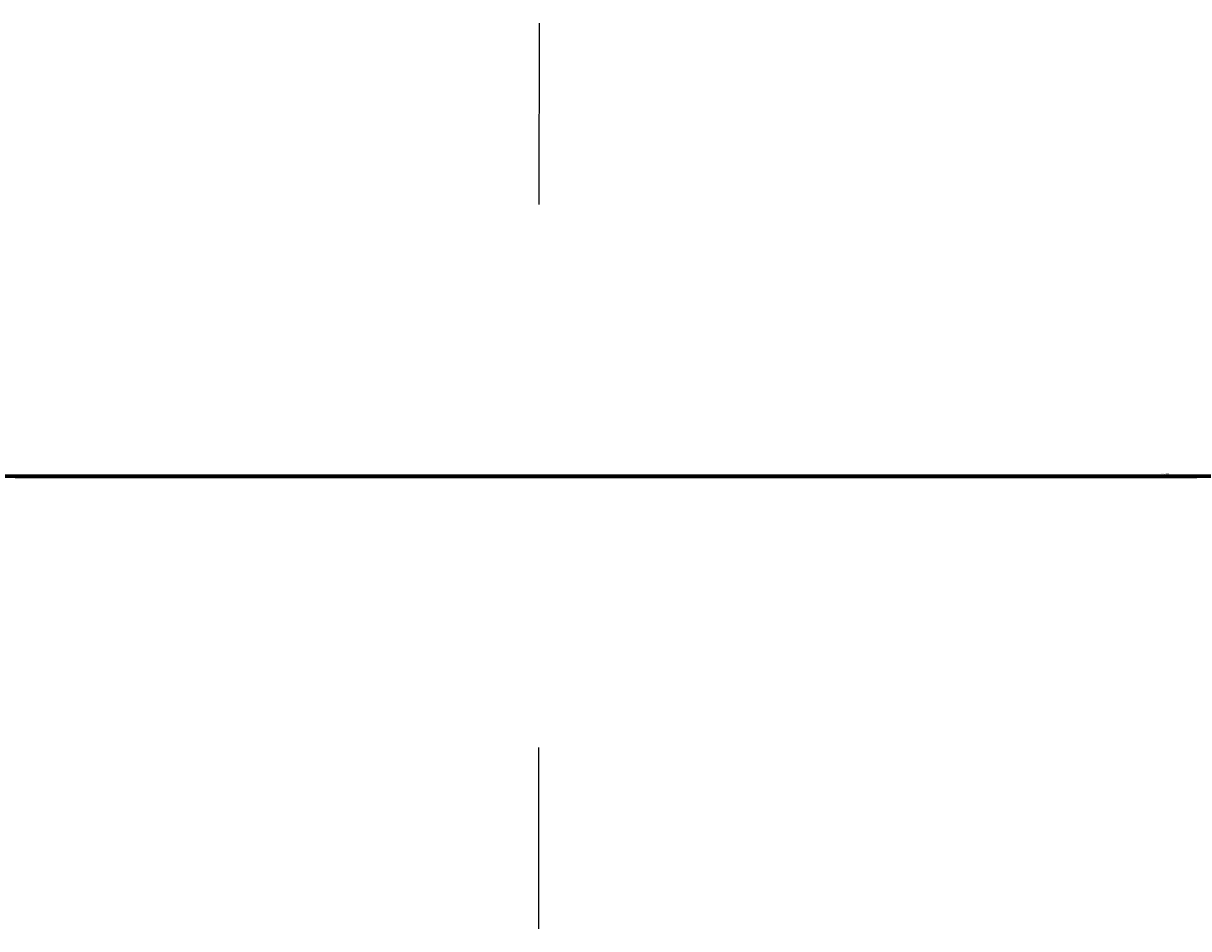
# Model space of a CAD drawing. Header units: millimetres. Extents: x -12354389001 to 271431, y -126469 to 48347.
# Tile 11 of 79: x -12348264560 to -12348049302, y -126093 to 41060. Entities that reach past the tile are written whole.
import ezdxf
from ezdxf.enums import TextEntityAlignment as Align

# ---------------------------------------------------------------- set-up
doc = ezdxf.new("R2010")
doc.units = ezdxf.units.MM
for name, pattern in [('1', [0]), ('12', [3, 1, -1, 0, -1]), ('4', [5, 3, -2]), ('BGS', [10, 0, 10])]:
    doc.linetypes.add(name, pattern=pattern)
doc.layers.get('0').update_dxf_attribs({"lineweight": 9})
doc.layers.add('00 opisy', color=7, linetype='Continuous', lineweight=25)
doc.layers.add('EBUPP', color=7, linetype='1', lineweight=30)
for name, color, linetype in [('EADOD', 7, 'Continuous'), ('EBUOA', 7, 'Continuous'), ('EDZPD', 3, '1'), ('SDROK', 7, 'Continuous'), ('SDRPK', 7, '1'), ('SZNPM', 7, 'Continuous'), ('SZOPO', 7, 'BGS'), ('SZZPZ', 102, 'Continuous'), ('UCCOA', 6, 'Continuous'), ('UCCOO', 6, 'Continuous'), ('UCCPA', 6, '1'), ('UCCPOR', 6, '1'), ('UCCTO', 6, 'Continuous'), ('UEEOO', 1, 'Continuous'), ('UEEPA', 1, '1'), ('UEEPON', 1, '1'), ('UEETO', 1, 'Continuous'), ('UGGOO', 2, 'Continuous'), ('UGGPOR', 2, '1'), ('UKKOA', 7, 'Continuous'), ('UKKOO', 1, 'Continuous'), ('UKKPA', 1, '1'), ('UKKPB', 1, '1'), ('UKKTO', 1, 'Continuous'), ('UTTOO', 2, 'Continuous'), ('UTTPO', 1, '1'), ('UTTTO', 2, 'Continuous'), ('UWWOA', 5, 'Continuous'), ('UWWOO', 5, 'Continuous'), ('UWWPA', 5, '1'), ('UWWPO', 5, '4'), ('UWWTO', 5, 'Continuous'), ('WUKOS', 7, 'Continuous'), ('WUKPS', 7, '1'), ('ZAKRES', 2, '1')]:
    doc.layers.add(name, color=color, linetype=linetype)
doc.styles.get("Standard").update_dxf_attribs({"font": 'arial.ttf'})

# ---------------------------------------------------------------- blocks, each defined once
blk = doc.blocks.new('GRO')
blk.add_circle((0, 0), 0.09)
blk = doc.blocks.new('DLI')
blk.add_circle((0, 0), 0.09)
for centre, start, end in [((0, 0.750093), 30.14144, 149.85856), ((-0.713298, 0.231779), 102.145781, 221.858708), ((0.713298, 0.231779), 318.141292, 77.854219), ((-0.440797, -0.606751), 174.149498, 293.852913), ((0.440797, -0.606751), 246.147087, 5.850502)]:
    blk.add_arc(centre, 0.75, start, end)
blk = doc.blocks.new('DIG')
for p, q in [((-0.0078, 0.6309), (0.9542, 1.3483)), ((0.9542, 1.3483), (0.5976, 0.2024)), ((-0.6024, 0.1875), (-0.9874, 1.3242)), ((-0.9874, 1.3242), (-0.0078, 0.6309)), ((-1.5645, -0.5299), (-0.6024, 0.1875)), ((0.5976, 0.2024), (1.5772, -0.4909)), ((-0.3645, -0.515), (-1.5645, -0.5299)), ((0.0205, -1.6517), (-0.3645, -0.515)), ((0.3772, -0.5058), (0.0205, -1.6517)), ((1.5772, -0.4909), (0.3772, -0.5058))]:
    blk.add_line(p, q)
blk.add_circle((0, 0), 0.09)
blk = doc.blocks.new('TRA')
for p, q in [((-5.5, 2.7539), (-5.5, 1.7539)), ((-4.5, 2.7539), (-4.5, 1.7539)), ((4.5, 2.7539), (4.5, 1.7539)), ((5.5, 2.7539), (5.5, 1.7539)), ((-0.5, -2.2461), (-0.5, -3.2461)), ((0.5, -2.2461), (0.5, -3.2461))]:
    blk.add_line(p, q)
blk = doc.blocks.new('WLZ')
blk.add_circle((0, 0), 0.4)
blk = doc.blocks.new('PNN')
for p, q in [((5.2, 0), (4.0686, 1.1314)), ((1.2, 0), (9.2, 0)), ((5.2, 0), (4.0686, -1.1314))]:
    blk.add_line(p, q)
blk = doc.blocks.new('SLS')
blk.add_circle((0, 0), 0.35)
blk = doc.blocks.new('LAT')
for p, q in [((0, 1.2), (0, 2)), ((-2, 0), (-1.2, 0)), ((1.2, 0), (2, 0)), ((0, -1.2), (0, -2))]:
    blk.add_line(p, q)
blk = doc.blocks.new('WLD')
for p, q in [((0.75, 0.5), (-0.75, 0.5)), ((-0.75, 0.5), (-0.75, -0.5)), ((0.75, -0.5), (0.75, 0.5)), ((-0.75, -0.5), (0.75, -0.5))]:
    blk.add_line(p, q)
blk = doc.blocks.new('KRA')
for p, q in [((-0.75, -0.3571), (-0.75, 0.3571)), ((-0.75, 0.3571), (0.75, 0.3571)), ((-0.25, -0.3571), (-0.25, 0.3571)), ((0.25, -0.3571), (0.25, 0.3571)), ((0.75, 0.3571), (0.75, -0.3571)), ((0.75, -0.3571), (-0.75, -0.3571))]:
    blk.add_line(p, q)
blk = doc.blocks.new('PLT')
for p, q in [((6, 0), (4.8686, 1.1314)), ((1.2, 0), (9.2, 0)), ((4.6, 0), (3.4686, -1.1314))]:
    blk.add_line(p, q)
blk = doc.blocks.new('ZAS')
for p, q in [((0.25, 0.25), (-0.25, 0.25)), ((-0.25, 0.25), (-0.25, -0.25)), ((0.25, -0.25), (0.25, 0.25)), ((-0.25, -0.25), (0.25, -0.25))]:
    blk.add_line(p, q)
blk = doc.blocks.new('WSP')
blk.add_circle((0, 0), 0.09)
blk = doc.blocks.new('Wrocławska 82')
at = {"layer": 'EBUPP', "linetype": '1'}
for p, q in [((-295498.4, 34080.08), (-295492.56, 34096.33)), ((-295492.56, 34096.33), (-295490.67, 34095.65)), ((-295485.14, 34075.32), (-295498.4, 34080.08)), ((-295504.62, 34063.02), (-295486.59, 34056.27)), ((-295490.05, 34047.02), (-295499.32, 34050.49)), ((-295498.13, 33960.87), (-295494.46, 33970.88)), ((-295494.46, 33970.88), (-295474.31, 33963.51)), ((-295493.32, 33959.11), (-295498.13, 33960.87)), ((-295507.97, 33919.06), (-295493.32, 33959.11)), ((-295492.05, 33931.26), (-295497.91, 33915.22)), ((-295488.9, 33930.11), (-295492.05, 33931.26)), ((-295497.91, 33915.22), (-295492.85, 33913.37)), ((-295492.85, 33913.37), (-295496.47, 33903.48)), ((-295496.47, 33903.48), (-295516.58, 33910.83)), ((-295499.36, 33809.46), (-295479.54, 33863.94)), ((-295494.88, 33808.27), (-295498.57, 33809.64)), ((-295495.01, 33807.9), (-295494.88, 33808.27)), ((-295494.21, 33808.05), (-295494.35, 33807.66)), ((-295491.03, 33806.88), (-295494.21, 33808.05)), ((-295494.35, 33807.66), (-295495.01, 33807.9)), ((-295511.42, 33777.7), (-295435.98, 33750)), ((-295517.29, 33761.71), (-295485.4, 33750))]:
    blk.add_line(p, q, dxfattribs=at)
at = {"layer": 'EDZPD', "linetype": '1'}
for p, q in [((-295498.94, 34186.22), (-295479.51, 34183.77)), ((-295492.64, 34149.59), (-295483.53, 34173.06)), ((-295492.64, 34149.59), (-295500.98, 34127.69)), ((-295504.54, 33750), (-295471.7, 33737.6))]:
    blk.add_line(p, q, dxfattribs=at)
at = {"layer": 'SDROK'}
for p in [(-295492.4903, 34132.8229), (-295496.6984, 34131.1933)]:
    blk.add_line(p, (-295493.767, 34131.1933), dxfattribs=at)
at = {"layer": 'SDRPK', "linetype": '4'}
for p, q in [((-295501.79, 34195.62), (-295487.19, 34196.91)), ((-295486.47, 34186.92), (-295494.32, 34184.93)), ((-295494.32, 34184.93), (-295502.37, 34182.86)), ((-295492.87, 34097.17), (-295491.24, 34096.66)), ((-295496.75, 34087.29), (-295493.42, 34096.5)), ((-295497.62, 34087.6), (-295495.92, 34086.99)), ((-295497.32, 34086.96), (-295496.09, 34086.51)), ((-295499.46, 34079.68), (-295490.39, 34076.27)), ((-295506.49, 34069.57), (-295495.7, 34065.57)), ((-295495.7, 34065.57), (-295497.28, 34061.4)), ((-295496.03, 34060.93), (-295494.54, 34065.11)), ((-295494.54, 34065.11), (-295483.21, 34060.99)), ((-295481.55, 34061.59), (-295493.69, 34028.16)), ((-295497.52, 34061.49), (-295495.74, 34060.82)), ((-295497.71, 34060.99), (-295495.92, 34060.32)), ((-295495.74, 34060.82), (-295496.11, 34059.83)), ((-295495.87, 34060.45), (-295485.77, 34056.66)), ((-295487.22, 34050.34), (-295495.28, 34028.69)), ((-295489.67, 34045.97), (-295498.95, 34049.5)), ((-295495.28, 34028.69), (-295501.2, 34030.94)), ((-295493.69, 34028.16), (-295488.53, 34026.23)), ((-295502.35, 34027.77), (-295489.74, 34023.04)), ((-295496.11, 34023.29), (-295495.39, 34025.16)), ((-295500.51, 34011.43), (-295496.11, 34023.29)), ((-295494.88, 33971.62), (-295499.04, 33960.59)), ((-295482.54, 33967.21), (-295494.88, 33971.62)), ((-295499.04, 33960.59), (-295494.13, 33958.82)), ((-295494.13, 33958.82), (-295495.48, 33955.18)), ((-295480.17, 33865.18), (-295499.99, 33810.25)), ((-295489.43, 33750.7), (-295518.31, 33761.39))]:
    blk.add_line(p, q, dxfattribs=at)
at = {"layer": 'SDRPK', "linetype": '1'}
for p, q in [((-295494.18, 34182.36), (-295494.32, 34184.93)), ((-295494.18, 34182.36), (-295500.4, 34182.16)), ((-295495.15, 34177.17), (-295494.18, 34182.36)), ((-295497.38, 34171.28), (-295495.15, 34177.17)), ((-295490.33, 34169.83), (-295503.61, 34135.43)), ((-295493.01, 34132.79), (-295492.6, 34133.94)), ((-295492.6, 34133.94), (-295491.63, 34133.59)), ((-295491.63, 34133.59), (-295492.04, 34132.45)), ((-295492.04, 34132.45), (-295493.01, 34132.79)), ((-295499.51, 34112.61), (-295493.82, 34112.61)), ((-295496.65, 34096.05), (-295494.15, 34095.21)), ((-295518.11, 34081.51), (-295495.31, 34073.22)), ((-295494.64, 34073.98), (-295494.35, 34074.74)), ((-295494.35, 34074.74), (-295493.56, 34074.43)), ((-295493.56, 34074.43), (-295493.86, 34073.68)), ((-295493.86, 34073.68), (-295494.64, 34073.98)), ((-295495.31, 34073.22), (-295481.41, 34068.22)), ((-295489.27, 34064.76), (-295502.4, 34069.6)), ((-295495.55, 34000.07), (-295491.25, 34011.57)), ((-295493.35, 34005.95), (-295499.89, 34008.72)), ((-295495.55, 34000.07), (-295495.57, 34000)), ((-295495.57, 34000), (-295500.78, 33985.74)), ((-295489.73, 34000), (-295494.84, 33986.53)), ((-295485.92, 34000), (-295491.77, 33984.54)), ((-295491.77, 33984.54), (-295453.34, 33969.98)), ((-295493.62, 33978.16), (-295488.15, 33976.54)), ((-295494.85, 33954.93), (-295498.67, 33956.24)), ((-295482.36, 33929.39), (-295491.46, 33905.03)), ((-295500.71, 33876.99), (-295480.39, 33869.54)), ((-295472.06, 33792.9), (-295501.5, 33803.81)), ((-295501.66, 33717.66), (-295495.03, 33738.82)), ((-295495.03, 33738.82), (-295432.79, 33719))]:
    blk.add_line(p, q, dxfattribs=at)
at = {"layer": 'SDRPK', "linetype": '12'}
for p, q in [((-295497.03, 33915.72), (-295491.74, 33930.45)), ((-295491.74, 33930.45), (-295488.53, 33929.34)), ((-295491.94, 33913.7), (-295497.03, 33915.72)), ((-295496.07, 33902.57), (-295491.94, 33913.7))]:
    blk.add_line(p, q, dxfattribs=at)
at = {"layer": 'SDRPK', "linetype": '1'}
for centre, radius, start, end in [((-295488.6533, 33986.3287), 6.19, 178.13675, 247.01903), ((-295494.8892, 33973.4583), 4.87, 74.894, 138.7389), ((-295495.3636, 33906.8095), 4.29, 245.6847, 335.4939), ((-295505.0325, 33893.2077), 8.89, 348.85972, 62.73555), ((-295486.4446, 33888.2885), 7.04, 73.54123, 163.65216), ((-295503.744, 33892.7498), 7.54, 269.57461, 350.38178), ((-295483.6587, 33887.1129), 10.05, 161.69133, 222.06263)]:
    blk.add_arc(centre, radius, start, end, dxfattribs=at)
at = {"layer": 'SZOPO', "linetype": 'BGS'}
for p, q in [((-295484.67, 34170.45), (-295507.18, 34110.56)), ((-295539.3, 33887.54), (-295479.54, 33863.94)), ((-295502.71, 33750), (-295351.53, 33696.25))]:
    blk.add_line(p, q, dxfattribs=at)
at = {"layer": 'UCCOA'}
for p, q in [((-295495.2719, 33871.5755), (-295493.7622, 33875.7051)), ((-295493.7622, 33875.7051), (-295487.5086, 33875.7051))]:
    blk.add_line(p, q, dxfattribs=at)
at = {"layer": 'UCCOO'}
blk.add_line((-295498.0808, 34006.04), (-295491.762, 34006.04), dxfattribs=at)
at = {"layer": 'UCCPOR', "linetype": '1'}
for p, q in [((-295503.25, 34080.36), (-295477.59, 34070.42)), ((-295486.15, 34046.22), (-295492.37, 34029.1)), ((-295491.52, 34028.77), (-295489.07, 34035.45)), ((-295492.37, 34029.1), (-295502.08, 34032.88)), ((-295502.39, 34032.12), (-295492.65, 34028.34)), ((-295494.66, 34022.8), (-295492.37, 34029.1)), ((-295493.36, 34023.73), (-295491.52, 34028.77)), ((-295498.79, 34008.81), (-295493.36, 34023.73)), ((-295494.66, 34022.8), (-295502.95, 34000)), ((-295486.91, 33882.7), (-295491.51, 33870.48)), ((-295491.51, 33870.48), (-295515.64, 33879.57)), ((-295515.16, 33878.42), (-295490.8, 33869.21))]:
    blk.add_line(p, q, dxfattribs=at)
at = {"layer": 'UCCTO'}
for p, q in [((-295499.817, 34001.1556), (-295491.457, 34001.1556)), ((-295495.35, 33871.32), (-295494.2141, 33874.5425)), ((-295494.2141, 33874.5425), (-295486.017, 33874.5425))]:
    blk.add_line(p, q, dxfattribs=at)
at = {"layer": 'UEEPON', "linetype": '1'}
for p, q in [((-295491.55, 34197.89), (-295491.01, 34201.72)), ((-295492.34, 34192.65), (-295491.55, 34197.89)), ((-295493.02, 34190.57), (-295492.34, 34192.65)), ((-295493.89, 34187.9), (-295493.02, 34190.57)), ((-295494.13, 34187.14), (-295493.89, 34187.9)), ((-295501.53, 34187.36), (-295495.79, 34186.08)), ((-295497.92, 34174.47), (-295494.13, 34187.14)), ((-295495.79, 34186.08), (-295487.21, 34185.48)), ((-295496.6, 34169.85), (-295489.34, 34167.1)), ((-295492.18, 34153.65), (-295489.78, 34159.54)), ((-295497.59, 34140.27), (-295492.18, 34153.65)), ((-295484.4, 34069.93), (-295504.24, 34076.49)), ((-295501.73, 34038), (-295495.71, 34035.75)), ((-295495.71, 34035.75), (-295493.08, 34034.77)), ((-295493.08, 34034.77), (-295487.07, 34032.52)), ((-295487.07, 34032.52), (-295492.03, 34019.13)), ((-295492.03, 34019.13), (-295492.02, 34011.52)), ((-295492.02, 34011.52), (-295492.48, 34010.29)), ((-295494.01, 34011.06), (-295492.48, 34010.29)), ((-295492.48, 34010.29), (-295496.35, 34000)), ((-295496.35, 34000), (-295496.44, 33999.76)), ((-295496.44, 33999.76), (-295498.44, 33994.72)), ((-295501.65, 33986.63), (-295496.2, 33984.64)), ((-295496.2, 33984.64), (-295489.92, 33982.33)), ((-295504.04, 33976.58), (-295489.64, 33971.28)), ((-295500.87, 33891.85), (-295491.84, 33886.99)), ((-295498.87, 33888.14), (-295493.19, 33886.08)), ((-295491.84, 33886.99), (-295485.03, 33879.75)), ((-295493.19, 33886.08), (-295492.77, 33885.48)), ((-295492.77, 33885.48), (-295491.72, 33882.88)), ((-295491.72, 33882.88), (-295490.21, 33881.07)), ((-295510.22, 33875.12), (-295494.66, 33869.71)), ((-295494.66, 33869.71), (-295480.79, 33864.8)), ((-295492.3, 33856.03), (-295509.4, 33862.5)), ((-295489.68, 33855.04), (-295492.3, 33856.03)), ((-295491.02, 33839.33), (-295492.46, 33835.32)), ((-295492.46, 33835.32), (-295498.77, 33817.88)), ((-295501.06, 33807.79), (-295488.88, 33802.99)), ((-295475.01, 33741.75), (-295498.91, 33750))]:
    blk.add_line(p, q, dxfattribs=at)
at = {"layer": 'UEETO'}
for p, q in [((-295496.4034, 34077.0981), (-295488.2071, 34073.9106)), ((-295502.1549, 34037.9398), (-295493.035, 34037.9398)), ((-295495.4569, 34010.849), (-295486.3913, 34010.849))]:
    blk.add_line(p, q, dxfattribs=at)
at = {"layer": 'UGGPOR', "linetype": '1'}
for p, q in [((-295493.03, 34180.81), (-295491.72, 34185.09)), ((-295491.72, 34185.09), (-295478.7, 34183.3)), ((-295494.42, 34176.27), (-295493.03, 34180.81)), ((-295494.53, 34175.91), (-295494.42, 34176.27)), ((-295498.11, 34164.54), (-295494.53, 34175.91)), ((-295496.08, 34152.15), (-295489.87, 34169.29)), ((-295506.73, 34123.31), (-295496.08, 34152.15))]:
    blk.add_line(p, q, dxfattribs=at)
at = {"layer": 'UKKOA'}
for p, q in [((-295497.5651, 34113.9034), (-295491.3114, 34113.9034)), ((-295495.62, 34098.06), (-295493.7708, 34098.96)), ((-295493.7708, 34098.96), (-295487.452, 34098.96)), ((-295492.16, 34075.31), (-295493.5317, 34069.9395)), ((-295499.8506, 34069.9395), (-295493.5317, 34069.9395)), ((-295491.6519, 34058.4), (-295485.3331, 34058.4)), ((-295500.9958, 34032.1141), (-295494.677, 34032.1141)), ((-295492.17, 34031.84), (-295494.677, 34032.1141)), ((-295493.5, 33902.58), (-295492.3706, 33900.9146)), ((-295492.3706, 33900.9146), (-295486.117, 33900.9146)), ((-295494.18, 33857.17), (-295490.1729, 33858.5907)), ((-295501.4367, 33836.5407), (-295495.2482, 33836.5407))]:
    blk.add_line(p, q, dxfattribs=at)
at = {"layer": 'UKKPB', "linetype": '1'}
for p, q in [((-295493.51, 34167.54), (-295489.06, 34179.94)), ((-295495.57, 34161.8), (-295493.51, 34167.54)), ((-295496.32, 34163.94), (-295497.94, 34164.49)), ((-295494.92, 34163.47), (-295496.32, 34163.94)), ((-295496.41, 34159.4), (-295495.57, 34161.8)), ((-295500.64, 34147.23), (-295496.41, 34159.4)), ((-295491.71, 34105.07), (-295491.06, 34106.23)), ((-295495.47, 34098.32), (-295491.71, 34105.07)), ((-295495.63, 34098.04), (-295495.47, 34098.32)), ((-295495.73, 34097.78), (-295495.63, 34098.04)), ((-295495.36, 34097.91), (-295493.5, 34097.05)), ((-295500.09, 34086.15), (-295495.73, 34097.78)), ((-295492.06, 34075.59), (-295491.43, 34077.58)), ((-295495.64, 34076.54), (-295496.93, 34076.98)), ((-295493.78, 34075.9), (-295495.64, 34076.54)), ((-295492.45, 34075.41), (-295493.78, 34075.9)), ((-295491.88, 34075.21), (-295492.45, 34075.41)), ((-295486.83, 34073.36), (-295491.88, 34075.21)), ((-295491.98, 34032.31), (-295486.51, 34049.46)), ((-295493.69, 34027.35), (-295492.31, 34031.36)), ((-295496.73, 34018.77), (-295493.69, 34027.35)), ((-295498.03, 33981.76), (-295494.56, 33980.5)), ((-295494.56, 33980.5), (-295489.72, 33978.74)), ((-295487.24, 33919.42), (-295493.38, 33902.86)), ((-295493.8, 33902.62), (-295496.47, 33903.48)), ((-295507.23, 33880.19), (-295494.3, 33874.76)), ((-295494.3, 33874.76), (-295488.73, 33872.31)), ((-295488.56, 33871.91), (-295494.07, 33857.45)), ((-295482.82, 33854.93), (-295493.89, 33857.11)), ((-295494.3, 33856.89), (-295501.99, 33838.82)), ((-295505.47, 33827.78), (-295494.22, 33823.6)), ((-295504.23, 33784.01), (-295491.19, 33779.24))]:
    blk.add_line(p, q, dxfattribs=at)
at = {"layer": 'UKKTO'}
for p, q in [((-295499.9985, 34114.0034), (-295491.2043, 34114.0034)), ((-295495.62, 34098.06), (-295494.9346, 34098.604)), ((-295494.9346, 34098.604), (-295485.869, 34098.604)), ((-295503.0148, 34075.4518), (-295494.7635, 34075.4518)), ((-295492.16, 34075.31), (-295493.4246, 34070.3395)), ((-295501.7302, 34070.3395), (-295493.4246, 34070.3395)), ((-295494.2547, 34058.1122), (-295485.1891, 34058.1122)), ((-295503.2194, 34032.0303), (-295494.0995, 34032.0303)), ((-295492.17, 34031.84), (-295494.0995, 34032.0303)), ((-295493.5, 33902.58), (-295492.9372, 33899.9971)), ((-295492.9372, 33899.9971), (-295483.9801, 33899.9971)), ((-295494.18, 33857.17), (-295490.7338, 33858.4551)), ((-295501.9997, 33835.4881), (-295492.9883, 33835.4881)), ((-295504.2804, 33828.5064), (-295495.2148, 33828.5064)), ((-295503.8929, 33784.4453), (-295494.6101, 33784.4453))]:
    blk.add_line(p, q, dxfattribs=at)
at = {"layer": 'UTTPO', "linetype": '1'}
for p, q in [((-295491.63, 34179.41), (-295491.03, 34180.79)), ((-295493.2, 34175.74), (-295491.63, 34179.41)), ((-295496.23, 34168.02), (-295493.2, 34175.74)), ((-295503.37, 34169.1), (-295496.23, 34168.02)), ((-295493.04, 34078.16), (-295492.82, 34074.87)), ((-295492.82, 34074.87), (-295480.62, 34070.56)), ((-295491.99, 34061.6), (-295491.68, 34062.46)), ((-295491.68, 34062.46), (-295479.45, 34058.1)), ((-295492.5, 34060.18), (-295491.99, 34061.6)), ((-295493.04, 34058.67), (-295492.5, 34060.18)), ((-295488.96, 34046.5), (-295493.4, 34035.67)), ((-295493.4, 34035.67), (-295497.48, 34036.91)), ((-295493.4, 34035.67), (-295496.29, 34027.25)), ((-295490.43, 34028.22), (-295492.62, 34022.35)), ((-295496.29, 34027.25), (-295497.45, 34024.67)), ((-295492.62, 34022.35), (-295493.15, 34020.94)), ((-295494.09, 34018.41), (-295503.25, 34021.84)), ((-295493.15, 34020.94), (-295494.09, 34018.41)), ((-295494.09, 34018.41), (-295499.67, 34003.21)), ((-295494.09, 34018.41), (-295489.33, 34016.11)), ((-295503.01, 34009.64), (-295486.18, 34003.52)), ((-295490.19, 33992.79), (-295507.36, 33999.67)), ((-295490.19, 33992.79), (-295493.38, 33984.15)), ((-295493.38, 33984.15), (-295478.27, 33978.19)), ((-295494.68, 33869.26), (-295502.53, 33872.43)), ((-295494.68, 33869.26), (-295491.83, 33870.83)), ((-295491.83, 33870.83), (-295480.98, 33866.23)), ((-295498.5, 33866.4), (-295494.68, 33869.26)), ((-295488.67, 33866.97), (-295494.68, 33869.26)), ((-295488.67, 33866.97), (-295497.45, 33838.04)), ((-295491.93, 33836.2), (-295481.8, 33864.19)), ((-295497.45, 33838.04), (-295491.93, 33836.2)), ((-295491.93, 33836.2), (-295502.04, 33809.28)), ((-295502.04, 33809.28), (-295466.08, 33796.16))]:
    blk.add_line(p, q, dxfattribs=at)
at = {"layer": 'UWWPO', "linetype": '1'}
for p, q in [((-295494.59, 34187.79), (-295489.63, 34202.66)), ((-295498.34, 34177.29), (-295494.59, 34187.79)), ((-295489.15, 34151.38), (-295500.28, 34121.76)), ((-295500.93, 34035.94), (-295485.42, 34030.45)), ((-295488.02, 33991.15), (-295494.13, 33975.27)), ((-295494.13, 33975.27), (-295501.42, 33955.76)), ((-295494.13, 33975.27), (-295486.47, 33972.44)), ((-295501.01, 33872.43), (-295491.68, 33869.09)), ((-295491.68, 33869.09), (-295493.76, 33863.44)), ((-295491.68, 33869.09), (-295486.51, 33867.23)), ((-295493.76, 33863.44), (-295494.42, 33861.62)), ((-295494.42, 33861.62), (-295506.83, 33827.79))]:
    blk.add_line(p, q, dxfattribs=at)
at = {"layer": 'UWWTO'}
for p, q in [((-295494.13, 33975.27), (-295493.3266, 33975.3974)), ((-295493.3266, 33975.3974), (-295485.3467, 33975.3974))]:
    blk.add_line(p, q, dxfattribs=at)
at = {"layer": 'WUKPS', "linetype": '1'}
for p, q in [((-295490.94, 34112.31), (-295495.42, 34101.34)), ((-295495.51, 34098.11), (-295490.42, 34110.54)), ((-295491.94, 34109.87), (-295491.41, 34109.65)), ((-295492.69, 34108.02), (-295491.63, 34107.58)), ((-295493.45, 34106.16), (-295492.92, 34105.95)), ((-295494.2, 34104.31), (-295493.15, 34103.88)), ((-295494.96, 34102.46), (-295494.43, 34102.25)), ((-295495.42, 34101.34), (-295496.47, 34098.75)), ((-295495.72, 34100.61), (-295494.66, 34100.18)), ((-295496.47, 34098.76), (-295495.95, 34098.54)), ((-295496.47, 34098.75), (-295502.11, 34096.92)), ((-295501.38, 34096.3), (-295495.51, 34098.11)), ((-295477.65, 33798.28), (-295502.55, 33808.16)), ((-295495.41, 33805.33), (-295496.28, 33803.14)), ((-295501.18, 33804.82), (-295493.25, 33802)), ((-295493.55, 33804.59), (-295493.98, 33803.51)), ((-295491.7, 33803.85), (-295492.53, 33801.74)), ((-295493.25, 33802), (-295478.54, 33796.57))]:
    blk.add_line(p, q, dxfattribs=at)
at = {"layer": 'ZAKRES', "linetype": '1'}
for p, q in [((-295512.46, 34097.01), (-295483.52, 34173.11)), ((-295473.25, 33738.19), (-295523.72, 33757.23))]:
    blk.add_line(p, q, dxfattribs=at)
at = {"layer": 'EADOD'}
blk.add_blockref('GRO', (-295492.64, 34149.59), dxfattribs=at)
at = {"layer": 'SZZPZ'}
for name, p in [('TRA', (-295486.45, 34147.21)), ('DLI', (-295491.63, 34147.25)), ('DLI', (-295493.13, 34142.61)), ('DLI', (-295494.81, 34138.25)), ('TRA', (-295488.79, 34136.14)), ('TRA', (-295489.21, 34126.68)), ('TRA', (-295496.93, 34122.12)), ('DLI', (-295490.9, 34122.03)), ('TRA', (-295499.78, 34114.72)), ('DLI', (-295494.16, 34074.14)), ('DLI', (-295490.01, 34061.75)), ('TRA', (-295496.76, 34042.04)), ('DIG', (-295495.44, 34039.76)), ('DIG', (-295491.75, 34022.32)), ('DLI', (-295493.64, 34014.82)), ('DLI', (-295495.59, 34009.95)), ('DLI', (-295497.41, 34004.25)), ('TRA', (-295489.17, 33971.78)), ('TRA', (-295498.65, 33966.41)), ('TRA', (-295490.32, 33921.48)), ('DLI', (-295490.6, 33891.92)), ('TRA', (-295487.04, 33886.83)), ('DLI', (-295492.23, 33886.17)), ('DLI', (-295491.87, 33884.26)), ('DLI', (-295492.54, 33872.39)), ('TRA', (-295496.08, 33864.19)), ('DLI', (-295494.16, 33859.5)), ('TRA', (-295489, 33856.41)), ('DLI', (-295494.36, 33854.92)), ('DLI', (-295496.24, 33849.39)), ('TRA', (-295497.21, 33839.29)), ('DLI', (-295495, 33832.33)), ('TRA', (-295496.49, 33719.38))]:
    blk.add_blockref(name, p, dxfattribs=at)
at = {"layer": 'UCCPA'}
blk.add_blockref('WLZ', (-295495.35, 33871.32), dxfattribs=at)
at = {"layer": 'UEEOO', "rotation": 14.509989}
blk.add_blockref('PNN', (-295498.29, 34172.52), dxfattribs=at)
at = {"layer": 'UEEPA', "rotation": 89.99999900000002}
blk.add_blockref('LAT', (-295494.2, 34011.22), dxfattribs=at)
at = {"layer": 'UEEPA'}
blk.add_blockref('SLS', (-295494.2, 34011.22), dxfattribs=at)
at = {"layer": 'UKKOO', "rotation": 67.909993}
blk.add_blockref('WLZ', (-295494.18, 33857.17), dxfattribs=at)
at = {"layer": 'UKKPA'}
for name, p, rotation in [('WLZ', (-295495.62, 34098.06), 60.83001), ('KRA', (-295493.26, 34096.97), 71.730008), ('WLZ', (-295492.16, 34075.31), 339.909999), ('WLD', (-295492.17, 34031.84), 71.210012), ('WLZ', (-295493.5, 33902.58), 336.260001)]:
    blk.add_blockref(name, p, dxfattribs=dict(at, rotation=rotation))
at = {"layer": 'UTTOO', "rotation": 36.42000699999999}
blk.add_blockref('PLT', (-295505.03, 34168.01), dxfattribs=at)
at = {"layer": 'UWWPA', "rotation": 85.43000199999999}
blk.add_blockref('ZAS', (-295494.13, 33975.27), dxfattribs=at)
at = {"layer": 'WUKOS'}
for p in [(-295493.99, 34184.66), (-295495.34, 34177.21), (-295491.42, 34133.7), (-295491.49, 34122.59), (-295495.49, 34067.23), (-295491.4, 34011.54), (-295494.29, 34011.28), (-295496.31, 33997.32), (-295494.93, 33986.68), (-295491.52, 33984.64), (-295494.08, 33975.27), (-295494.64, 33971.17), (-295492.57, 33913.44), (-295491.35, 33904.96), (-295496.3, 33903.25), (-295496.01, 33891.49), (-295493.94, 33888.41), (-295493.22, 33883.04), (-295495.49, 33832.5)]:
    blk.add_blockref('WSP', p, dxfattribs=at)
at = {"layer": 'EBUOA', "oblique": 15}
blk.add_text('i', height=2.5, dxfattribs=at).set_placement((-295495.2, 33936.38))
at = {"layer": 'SDROK', "oblique": 15}
blk.add_text('bet.', height=1.5, dxfattribs=at).set_placement((-295493.23, 34133.19), align=Align.TOP_RIGHT)
blk.add_text('schron', height=1.5, dxfattribs=at).set_placement((-295499.51, 34113.24))
for s, rotation, p in [('bet.', 70.22, (-295496.05, 34091.95)), ('bet.', 340.24, (-295498.51, 34075.28)), ('j.asf.', 340.02, (-295499.3, 34070.93)), ('bet.', 69.61, (-295491.65, 34034.88)), ('bet.', 339.44, (-295499.42, 34028.06))]:
    blk.add_text(s, height=1.5, rotation=rotation, dxfattribs=at).set_placement(p)
at = {"layer": 'SZNPM', "oblique": 15}
blk.add_text('%%U1231.21', height=1.8, dxfattribs=at).set_placement((-295503.9, 34184.59))
at = {"layer": 'UCCOA', "oblique": 15}
for s, p in [('216.25', (-295493.6, 33876.31)), ('214.61', (-295493.68, 33874.84)), ('c', (-295495.77, 33872.43))]:
    blk.add_text(s, height=1.8, dxfattribs=at).set_placement(p)
at = {"layer": 'UCCOO', "oblique": 15}
for s, rotation, p in [('coA25', 337.0663, (-295495.95, 34077.82)), ('co', 338.8, (-295497.02, 34030.11)), ('c.o', 69.99, (-295495.11, 34019.43))]:
    blk.add_text(s, height=1.8, rotation=rotation, dxfattribs=at).set_placement(p)
for s, p in [('218.03', (-295497.92, 34006.64)), ('216.27', (-295498.16, 34005.31))]:
    blk.add_text(s, height=1.8, dxfattribs=at).set_placement(p)
at = {"layer": 'UCCTO', "oblique": 15}
for s, rotation, p in [('1-1.2/5', 339.0071, (-295497.7, 34079.17)), ('1-1.2/6', 339.6631, (-295498.94, 34031.63)), ('1-1.1/8', 69.048, (-295495.79, 34019.42)), ('1-1.1/16', 338.9441, (-295502.46, 33875.6))]:
    blk.add_text(s, height=1.5, rotation=rotation, dxfattribs=at).set_placement(p, align=Align.TOP_LEFT)
blk.add_text('921c-4-4', height=1.5, dxfattribs=at).set_placement((-295499.68, 34003.16), align=Align.TOP_LEFT)
blk.add_text('971a-2-6', height=1.5, dxfattribs=at).set_placement((-295494.08, 33875.04))
at = {"layer": 'UEEOO', "oblique": 15}
for rotation, p in [(71.99, (-295492.96, 34189.8)), (339.47, (-295495.7, 34035.61)), (339.85, (-295498.31, 33986.63)), (70.24, (-295491.45, 33841.83))]:
    blk.add_text('eNA', height=1.8, rotation=rotation, dxfattribs=at).set_placement(p, align=Align.TOP_LEFT)
at = {"layer": 'UEETO', "oblique": 15}
for s, rotation, p in [('1-2.2/1', 341.451, (-295494.67, 34169.98)), ('1-2.1/1', 67.0113, (-295497.68, 34142.8)), ('1-1.2/18', 339.1895, (-295492.93, 34034.54)), ('1-1.2/7', 341.3824, (-295496.02, 33985.55))]:
    blk.add_text(s, height=1.5, rotation=rotation, dxfattribs=at).set_placement(p, align=Align.TOP_LEFT)
blk.add_text('921c-4-11', height=1.5, rotation=338.7495, dxfattribs=at).set_placement((-295486.98, 34075.58), align=Align.TOP_RIGHT)
blk.add_text('921c-4-14', height=1.5, dxfattribs=at).set_placement((-295502.02, 34038.44))
blk.add_text('921c-4-15', height=1.5, dxfattribs=at).set_placement((-295485.86, 34011.35), align=Align.RIGHT)
at = {"layer": 'UGGOO', "oblique": 15}
blk.add_text('gA300', height=1.8, rotation=72.99, dxfattribs=at).set_placement((-295493.58, 34180.45))
at = {"layer": 'UKKOA', "oblique": 15}
for s, p in [('217.93', (-295490.67, 34114.5)), ('218.28', (-295484.69, 34059)), ('218.02', (-295494.03, 34032.71))]:
    blk.add_text(s, height=1.8, dxfattribs=at).set_placement(p, align=Align.RIGHT)
for s, p in [('216.28', (-295494.13, 34113.97)), ('216.88', (-295493.91, 34098.93)), ('k', (-295495.73, 34097.78)), ('k', (-295492.82, 34074.87)), ('216.35', (-295496.22, 34070.99)), ('k', (-295492.85, 34033.02)), ('214.47', (-295497.69, 34032.33)), ('k', (-295492.72, 33903.32)), ('214.87', (-295492.3, 33900.92)), ('k', (-295495.25, 33856.9)), ('213.05', (-295503.33, 33784.97))]:
    blk.add_text(s, height=1.8, dxfattribs=at).set_placement(p, align=Align.TOP_LEFT)
for s, p in [('218.53', (-295493.61, 34099.56)), ('216.55', (-295492.21, 33901.51)), ('215.99', (-295501.28, 33837.14)), ('214.05', (-295503.21, 33785.48))]:
    blk.add_text(s, height=1.8, dxfattribs=at).set_placement(p)
blk.add_text('218.52', height=1.8, dxfattribs=at).set_placement((-295492.89, 34072.34), align=Align.TOP_RIGHT)
blk.add_text('213.72', height=1.8, rotation=359.217, dxfattribs=at).set_placement((-295501.37, 33836.49), align=Align.TOP_LEFT)
at = {"layer": 'UKKOO', "oblique": 15}
for s, rotation, p in [('kA600x900', 70.24, (-295495.62, 34161.13)), ('kA', 341.46, (-295497.32, 34165.49)), ('kA', 341.11, (-295497.44, 34077.07)), ('k300', 339.98, (-295497.7, 33982.84)), ('k300', 337.9727, (-295499.63, 33878.36)), ('ks150', 340.7581, (-295501.93, 33827.65))]:
    blk.add_text(s, height=1.8, rotation=rotation, dxfattribs=at).set_placement(p, align=Align.TOP_LEFT)
at = {"layer": 'UKKTO', "oblique": 15}
for s, p in [('921c-4-11', (-295490.67, 34114.5)), ('921c-4-13', (-295484.65, 34058.61)), ('921c-4-14', (-295493.56, 34032.53))]:
    blk.add_text(s, height=1.5, dxfattribs=at).set_placement(p, align=Align.RIGHT)
for s, rotation, p in [('1-1.1/22', 63.435, (-295493, 34104.68)), ('1-1.1/20', 341.7371, (-295496.19, 34076.5)), ('1-1.1/9', 338.415, (-295500.98, 33983.91)), ('1-1.2/36', 351.573, (-295492, 33857.68)), ('1-1.1/77', 67.7876, (-295499.34, 33843.92)), ('1-1.2/39', 341.568, (-295499.25, 33826.52)), ('1-1.1/3', 343.3916, (-295491.54, 33780.6))]:
    blk.add_text(s, height=1.5, rotation=rotation, dxfattribs=at).set_placement(p, align=Align.TOP_LEFT)
for s, p in [('921c-4-10', (-295494.8, 34099.1)), ('971a-2-14', (-295504.15, 33829.01)), ('971a-2-85', (-295503.76, 33784.95))]:
    blk.add_text(s, height=1.5, dxfattribs=at).set_placement(p)
for s, p in [('921c-4-9', (-295502.88, 34077.45)), ('971a-2-16', (-295492.8, 33902)), ('971a-2-13', (-295501.87, 33837.49))]:
    blk.add_text(s, height=1.5, dxfattribs=at).set_placement(p, align=Align.TOP_LEFT)
blk.add_text('921c-4-8', height=1.5, dxfattribs=at).set_placement((-295492.89, 34072.34), align=Align.TOP_RIGHT)
at = {"layer": 'UTTOO', "oblique": 15}
for s, rotation, p in [('tA', 70.27, (-295492.48, 34060.92)), ('tA', 342.23, (-295495.65, 34036.54)), ('tA', 72.9, (-295496.56, 34027.29)), ('tA niecz', 339.48, (-295504.66, 34022.36)), ('tA', 69.55, (-295493.15, 34020.94)), ('tA', 342.45, (-295492.44, 34005.97)), ('tA', 339.07, (-295496.66, 33995.69)), ('tA', 340.641, (-295492.12, 33867.18)), ('tA niecz.', 73.8866, (-295493.96, 33850.42)), ('tA', 343.4956, (-295495.06, 33837.52))]:
    blk.add_text(s, height=1.8, rotation=rotation, dxfattribs=at).set_placement(p)
at = {"layer": 'UTTTO', "oblique": 15}
for s, rotation, p in [('1-1.1/25', 67.531, (-295492.93, 34039.87)), ('1-1.1/24', 77.1372, (-295498.13, 34032.63)), ('1-1.1/24', 344.2588, (-295496.28, 34038.56)), ('1-1.1/23', 67.6938, (-295496.48, 34025.39)), ('1-1.1/18', 340.7205, (-295499.71, 34021.5)), ('1-1.1/19', 333.3931, (-295491.61, 34018.41)), ('1-1.1/16', 340.6978, (-295503.46, 34016.3)), ('1-1.1/13', 339.1616, (-295493.98, 33995.3)), ('1-1.1/5', 340.8803, (-295494.77, 33868.94)), ('1-1.2/7', 74.1021, (-295495.65, 33847.15)), ('1-1.2/8', 343.3229, (-295496.35, 33837.27))]:
    blk.add_text(s, height=1.5, rotation=rotation, dxfattribs=at).set_placement(p, align=Align.TOP_LEFT)
at = {"layer": 'UWWOA', "oblique": 15}
blk.add_text('w', height=1.8, dxfattribs=at).set_placement((-295495.34, 33974.91))
at = {"layer": 'UWWOO', "oblique": 15}
blk.add_text('wA', height=1.8, rotation=69.87, dxfattribs=at).set_placement((-295494, 33863.17))
at = {"layer": 'UWWTO', "oblique": 15}
blk.add_text('971a-2-1', height=1.5, dxfattribs=at).set_placement((-295493.19, 33975.9))
blk.add_text('1-1.1/11', height=1.5, rotation=69.6446, dxfattribs=at).set_placement((-295496.13, 33859.88), align=Align.TOP_LEFT)
at = {"layer": 'WUKOS', "oblique": 15}
for s, p in [('220.88', (-295491.77, 34195.26)), ('220.37', (-295493.77, 34183.79)), ('218.44', (-295496.77, 34136.14)), ('218.31', (-295495.68, 34121.55)), ('219.52', (-295498.51, 34105.18)), ('218.82', (-295499.78, 34087.98)), ('218.42', (-295495.26, 34067.35)), ('218.66', (-295500.98, 34065.44)), ('218.32', (-295497.45, 34061.79)), ('218.49', (-295499.91, 34037.18)), ('218.22', (-295501.48, 34031.28)), ('218.85', (-295501.46, 34029.63)), ('218.30', (-295501.54, 34014.07)), ('217.85', (-295498.49, 34011.48)), ('217.34', (-295498.57, 33975.89)), ('217.45', (-295493.76, 33975.54)), ('216.93', (-295494.35, 33971.57)), ('216.95', (-295502.47, 33959.6)), ('216.94', (-295503.15, 33955.11)), ('216.83', (-295492.09, 33913.88)), ('216.80', (-295500.42, 33902.32)), ('216.73', (-295500.58, 33901.26)), ('216.53', (-295497.35, 33898.86)), ('216.39', (-295495.76, 33891.78)), ('216.36', (-295493.41, 33888.41)), ('216.22', (-295497.36, 33883.21)), ('216.23', (-295503.14, 33878.62)), ('216.25', (-295499.13, 33864.02)), ('216.06', (-295496.45, 33857.4)), ('216.01', (-295499.31, 33849.89)), ('216.02', (-295493.79, 33847.61)), ('215.99', (-295499.99, 33831.54)), ('215.81', (-295503.57, 33812.2)), ('213.30', (-295502.32, 33790.47)), ('215.53', (-295501.27, 33738.29)), ('212.82', (-295497.55, 33734.06))]:
    blk.add_text(s, height=1.8, dxfattribs=at).set_placement(p)
for s, rotation, p in [('220.01', 69.39, (-295496.82, 34173.36)), ('220.07', 69.64, (-295492.15, 34171.57)), ('219.76', 68.17, (-295497.95, 34150.72)), ('219.93', 70.54, (-295496.8, 34150)), ('218.70', 73.28, (-295498.2, 34088.85)), ('218.58', 339.89, (-295500.2, 34078.61)), ('218.42', 341.37, (-295499.22, 34048.36)), ('217.68', 89.8, (-295491.45, 34011.67)), ('217.49', 69.55, (-295494.93, 33986.9)), ('215.32', 344.04, (-295501.51, 33808.61)), ('214.02', 341.91, (-295500.98, 33803.8))]:
    blk.add_text(s, height=1.8, rotation=rotation, dxfattribs=at).set_placement(p)

msp = doc.modelspace()

# ---------------------------------------------------------------- block references
at = {"layer": '00 opisy', "color": 7, "ltscale": 0.5, "xscale": 41788.44072896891, "zscale": 41788.44072896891}
msp.add_blockref('Wrocławska 82', (72579.819, -76527.721), dxfattribs=at)

doc.saveas('drawing.dxf')
